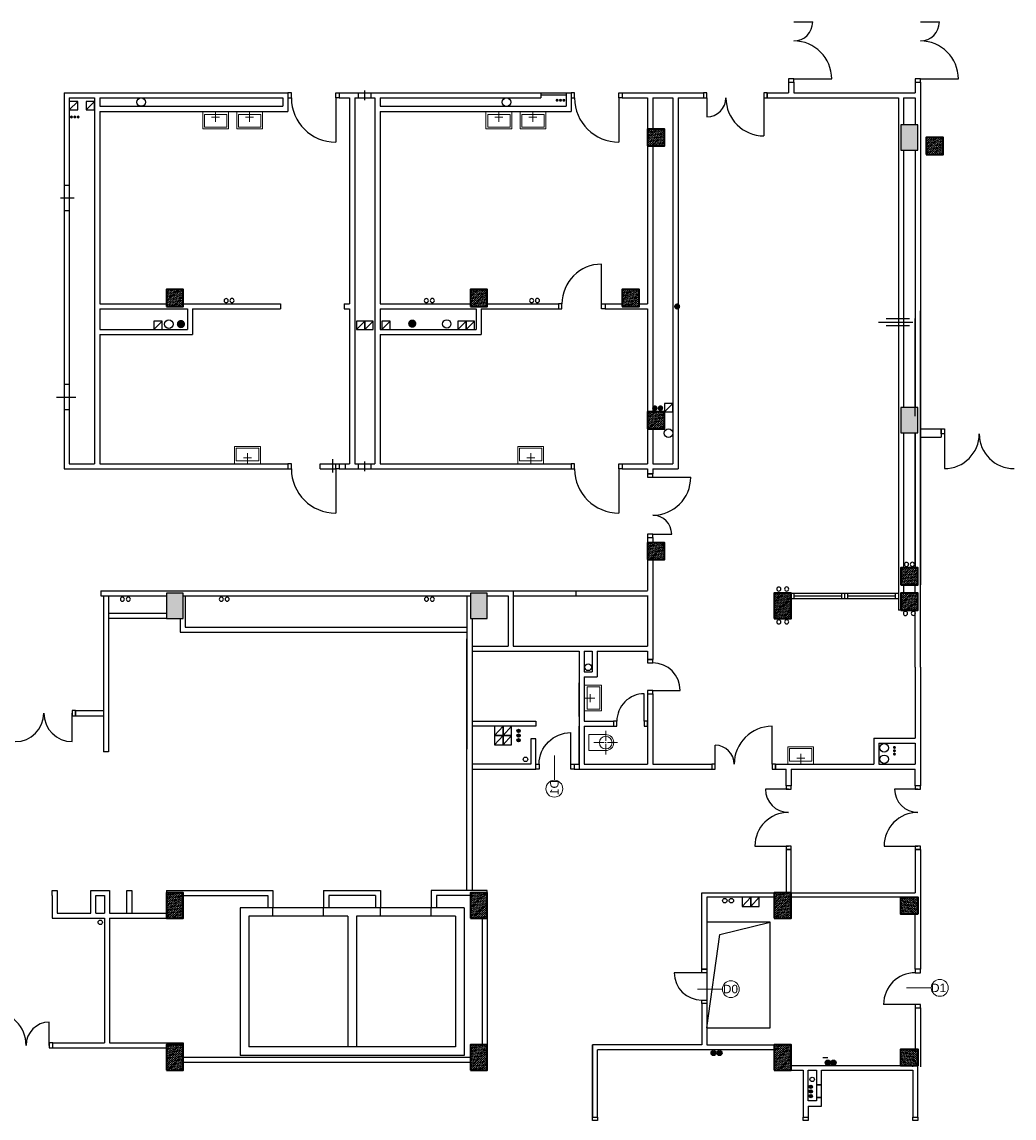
# Model space of a CAD drawing. Header units: millimetres. Extents: x 44889 to 52866, y -11417 to -4315.
# Tile 17 of 74: x 47085 to 48260, y -8948 to -7649. Entities that reach past the tile are written whole.
import ezdxf

# ---------------------------------------------------------------- set-up
doc = ezdxf.new("R2010")
doc.units = ezdxf.units.MM
for name, color, linetype, lineweight in [('kreskowanie', 9, 'Continuous', 18), ('opis stolarki', 251, 'Continuous', 18), ('słupy gr0.7', 9, 'Continuous', 35), ('wyposarzenie', 251, 'Continuous', 18)]:
    doc.layers.add(name, color=color, linetype=linetype, lineweight=lineweight)
for name, color, linetype in [('Podkład', 9, 'Continuous'), ('przepusty', 9, 'Continuous'), ('wentylacja', 7, 'Continuous')]:
    doc.layers.add(name, color=color, linetype=linetype)
doc.styles.get("Standard").update_dxf_attribs({"font": 'arial.ttf', "height": 15})
pattern_1 = [(45, (44431.0084, -9527.6914), (0.841899, 3.08696304), [3.96875, -0.79375, 0, -0.79375])]

# ---------------------------------------------------------------- blocks, each defined once
blk = doc.blocks.new('słup 2')
at = {"layer": 'kreskowanie'}
h = blk.add_hatch(dxfattribs=at)
h.set_pattern_fill('ANSI36', color=256, style=0)
h.set_pattern_definition([(45, (-1340, -20), (1.683798, 6.173926), [7.9375, -1.5875, 0, -1.5875])])
h.paths.add_polyline_path([(20, -20), (20, 20), (-20, 20), (-20, -20)])
at = {"layer": 'słupy gr0.7'}
blk.add_lwpolyline([(-20, -20), (20, -20), (20, 20), (-20, 20)], close=True, dxfattribs=at)
blk = doc.blocks.new('przepust duży')
at = {"layer": 'przepusty'}
blk.add_circle((82, 371), 7.5, dxfattribs=at)
blk = doc.blocks.new('umywalka')
at = {"layer": 'wyposarzenie'}
for p, q in [((21, 14), (40, 14)), ((30.5, 0), (30.5, 25))]:
    blk.add_line(p, q, dxfattribs=at)
for points in [[(0, 41), (61, 41), (61, 0), (0, 0)], [(4, 37), (57, 37), (57, 7), (4, 7)]]:
    blk.add_lwpolyline(points, close=True, dxfattribs=at)
blk = doc.blocks.new('WC')
at = {"layer": 'wyposarzenie'}
for p, q in [((19, 68), (19, 44)), ((-9, 40), (15, 40)), ((0, 40), (0, 0)), ((0, 0), (0, 40)), ((18, 40), (20, 40)), ((19, 41), (19, 39)), ((19, 12), (19, 36)), ((47, 40), (23, 40)), ((38, 0), (38, 40)), ((0, 0), (38, 0))]:
    blk.add_line(p, q, dxfattribs=at)
blk.add_circle((19, 40), 15, dxfattribs=at)
blk.add_arc((19, 40), 19, 0, 180, dxfattribs=at)
blk = doc.blocks.new('słup3')
at = {"layer": 'kreskowanie'}
h = blk.add_hatch(dxfattribs=at)
h.set_pattern_fill('ANSI36', color=256, style=0)
h.set_pattern_definition([(45, (-20, -30), (1.6838, 6.17393), [7.9375, -1.5875, 0, -1.5875])])
h.paths.add_polyline_path([(20, 30), (-20, 30), (-20, -30), (20, -30)])
at = {"layer": 'słupy gr0.7'}
blk.add_lwpolyline([(-20, -30), (20, -30), (20, 30), (-20, 30)], close=True, dxfattribs=at)
blk = doc.blocks.new('słup 4')
at = {"layer": 'kreskowanie'}
h = blk.add_hatch(dxfattribs=at)
h.set_pattern_fill('ANSI36', color=256, style=0)
h.set_pattern_definition([(45, (-20, -40), (1.6838, 6.17393), [7.9375, -1.5875, 0, -1.5875])])
h.paths.add_polyline_path([(20, 20), (-20, 20), (-20, -40), (20, -40)])
at = {"layer": 'słupy gr0.7'}
blk.add_lwpolyline([(-20, -40), (20, -40), (20, 20), (-20, 20)], close=True, dxfattribs=at)
blk = doc.blocks.new('drzwi D1P')
at = {"layer": 'opis stolarki'}
blk.add_line((38, 47), (-21, 47), dxfattribs=at)
blk.add_circle((58, 47), 20, dxfattribs=at)
at = {"layer": 'Podkład'}
blk.add_line((0, 8), (-75, 8), dxfattribs=at)
for points in [[(0, 91), (0, 83), (12, 83), (12, 91)], [(0, 8), (0, 0), (12, 0), (12, 8)]]:
    blk.add_lwpolyline(points, close=True, dxfattribs=at)
blk.add_arc((0, 8), 75, 90, 180, dxfattribs=at)
at = {"layer": 'opis stolarki', "insert": (73, 57), "char_height": 20, "width": 29, "attachment_point": 3}
blk.add_mtext('{\\fArial|b0|i0|c238|p34;D1}', dxfattribs=at)
blk = doc.blocks.new('drzwi D0 P')
at = {"layer": 'opis stolarki'}
blk.add_line((3789, 277), (3730, 277), dxfattribs=at)
blk.add_circle((3809, 277), 20, dxfattribs=at)
at = {"layer": 'Podkład'}
blk.add_line((3740, 316), (3675, 316), dxfattribs=at)
for points in [[(3740, 316), (3740, 324), (3752, 324), (3752, 316)], [(3740, 243), (3740, 251), (3752, 251), (3752, 243)]]:
    blk.add_lwpolyline(points, close=True, dxfattribs=at)
blk.add_arc((3740, 316), 65, 180, 270, dxfattribs=at)
at = {"layer": 'opis stolarki', "insert": (3826, 267), "char_height": 20, "width": 31, "attachment_point": 9}
blk.add_mtext('{\\fArial|b0|i0|c238|p34;D0}', dxfattribs=at)
blk = doc.blocks.new('wentylacja3')
at = {"layer": 'wentylacja'}
blk.add_line((20, 22), (0, 0), dxfattribs=at)
blk.add_lwpolyline([(0, 0), (20, 0), (20, 22), (0, 22)], close=True, dxfattribs=at)
blk = doc.blocks.new('c.o.')
at = {"layer": 'przepusty'}
for points in [[(6, 0, 1), (-6, 0, 1)], [(20, 0, 1), (8, 0, 1)]]:
    blk.add_hatch(color=256, dxfattribs=at).paths.add_polyline_path(points)
for centre in [(0, 0), (14, 0)]:
    blk.add_circle(centre, 6, dxfattribs=at)
blk = doc.blocks.new('przepust 3x')
at = {"layer": 'przepusty'}
for points in [[(4, 11, 1), (-4, 11, 1)], [(4, 0, 1), (-4, 0, 1)], [(4, -11, 1), (-4, -11, 1)]]:
    blk.add_hatch(color=256, dxfattribs=at).paths.add_polyline_path(points)
for centre in [(0, 11), (0, 0), (0, -11)]:
    blk.add_circle(centre, 4, dxfattribs=at)

msp = doc.modelspace()

# ---------------------------------------------------------------- hatches: boundary and pattern name
at = {"layer": 'Podkład'}
for points in [[(47716.98, -7741.93, 1), (47720.63, -7741.93, 1)], [(47720.94, -7741.93, 1), (47724.59, -7741.93, 1)], [(47724.92, -7741.93, 1), (47728.56, -7741.93, 1)], [(47141.71, -7761.76, 1), (47145.36, -7761.76, 1)], [(47145.67, -7761.76, 1), (47149.31, -7761.76, 1)], [(47149.65, -7761.76, 1), (47153.29, -7761.76, 1)], [(47864.59, -7986.29, 1), (47857.3, -7986.29, 1)], [(47278.13, -8007.1, 1), (47268.32, -8007.1, 1)], [(47552.12, -8006.6, 1), (47542.3, -8006.6, 1)], [(47834.55, -8103.51, 1), (47834.55, -8110.05, 1)], [(47841.21, -8103.45, 1), (47841.21, -8109.99, 1)], [(48118.31, -8506.88, 1), (48118.31, -8510.52, 1)], [(48118.31, -8510.83, 1), (48118.31, -8514.48, 1)], [(48118.31, -8514.81, 1), (48118.31, -8518.46, 1)]]:
    msp.add_hatch(color=256, dxfattribs=at).paths.add_polyline_path(points)
h = msp.add_hatch(dxfattribs=at)
h.set_pattern_fill('ANSI36', color=256, scale=0.5, style=0)
h.set_pattern_definition(pattern_1)
h.paths.add_polyline_path([(48126.02, -7801.13), (48146.02, -7801.13), (48146.02, -7771.13), (48126.02, -7771.13)])
h.paths.add_polyline_path([(48906.02, -7801.13), (48926.02, -7801.13), (48926.02, -7771.13), (48906.02, -7771.13)])
h = msp.add_hatch(dxfattribs=at)
h.set_pattern_fill('ANSI36', color=256, scale=0.5, style=0)
h.set_pattern_definition(pattern_1)
h.paths.add_polyline_path([(47976.02, -8356.13), (47996.02, -8356.13), (47996.02, -8326.13), (47976.02, -8326.13)])
h.paths.add_polyline_path([(48126.02, -8136.13), (48146.02, -8136.13), (48146.02, -8106.13), (48126.02, -8106.13)])
h = msp.add_hatch(dxfattribs=at)
h.set_pattern_fill('ANSI36', color=256, scale=0.5, style=0)
h.set_pattern_definition(pattern_1)
h.paths.add_polyline_path([(46896.02, -8356.13), (46916.02, -8356.13), (46916.02, -8326.13), (46896.02, -8326.13)])
h.paths.add_polyline_path([(47256.02, -8356.13), (47276.02, -8356.13), (47276.02, -8326.13), (47256.02, -8326.13)])
h.paths.add_polyline_path([(47616.02, -8356.13), (47636.02, -8356.13), (47636.02, -8326.13), (47616.02, -8326.13)])

# ---------------------------------------------------------------- linework, layer by layer
for p, q in [((47999.02, -7649.13), (48021.52, -7649.13)), ((48149.02, -7649.13), (48171.52, -7649.13)), ((47993.02, -7720.63), (47993.02, -7733.13)), ((47999.02, -7716.63), (48044.02, -7716.63)), ((47999.02, -7720.63), (47999.02, -7733.13)), ((48143.02, -7720.63), (48149.02, -7720.63)), ((48143.02, -7720.63), (48143.02, -7733.13)), ((48149.02, -7716.63), (48194.02, -7716.63)), ((48149.02, -7720.63), (48149.02, -8316.13)), ((47135.02, -7733.13), (47400.02, -7733.13)), ((47135.02, -7733.13), (47135.02, -8178.63)), ((47141.02, -7739.13), (47171.02, -7739.13)), ((47141.02, -7739.13), (47141.02, -8172.63)), ((47171.02, -7739.13), (47171.02, -8172.63)), ((47177.02, -7739.13), (47177.02, -7749.13)), ((47177.02, -7739.13), (47394.02, -7739.13)), ((47394.02, -7739.13), (47394.02, -7749.13)), ((47400.02, -7733.13), (47400.02, -7755.13)), ((47456.52, -7739.13), (47456.52, -7791.63)), ((47460.52, -7733.13), (47460.52, -7739.13)), ((47460.52, -7733.13), (47699.52, -7733.13)), ((47460.52, -7739.13), (47473.02, -7739.13)), ((47473.02, -7739.13), (47473.02, -7983.13)), ((47479.02, -7739.13), (47479.02, -8172.63)), ((47479.02, -7739.13), (47503.02, -7739.13)), ((47483.47, -7739.13), (47483.47, -7733.13)), ((47491.02, -7741.73), (47491.02, -7730.34)), ((47498.47, -7739.13), (47498.47, -7733.13)), ((47503.02, -7739.13), (47503.02, -8172.63)), ((47509.02, -7739.13), (47509.02, -7749.13)), ((47509.02, -7739.13), (47699.52, -7739.13)), ((47699.52, -7733.13), (47699.52, -7739.13)), ((47699.52, -7733.13), (47729.52, -7733.13)), ((47699.52, -7735.63), (47729.52, -7735.63)), ((47729.52, -7733.13), (47729.52, -7749.13)), ((47729.52, -7733.13), (47735.52, -7733.13)), ((47735.52, -7733.13), (47735.52, -7755.13)), ((47792.02, -7739.13), (47792.02, -7791.63)), ((47796.02, -7733.13), (47796.02, -7739.13)), ((47796.02, -7733.13), (47862.06, -7733.13)), ((47796.02, -7739.13), (47826.02, -7739.13)), ((47817.52, -7733.13), (47892.21, -7733.13)), ((47817.52, -7739.13), (47826.02, -7739.13)), ((47826.02, -7739.13), (47826.02, -7776.13)), ((47832.02, -7739.13), (47832.02, -7776.13)), ((47832.02, -7739.13), (47856.02, -7739.13)), ((47832.02, -7739.13), (47856.02, -7739.13)), ((47856.02, -7739.13), (47856.02, -8172.63)), ((47862.02, -7739.13), (47862.02, -8178.63)), ((47862.02, -7739.13), (47892.21, -7739.13)), ((47862.02, -7739.13), (47862.06, -7739.13)), ((47892.21, -7733.13), (47892.21, -7739.13)), ((47896.21, -7739.13), (47896.21, -7761.63)), ((47963.71, -7739.13), (47963.71, -7784.13)), ((47967.71, -7733.13), (47967.71, -7739.13)), ((47967.71, -7733.13), (47993.02, -7733.13)), ((47967.71, -7739.13), (48123.02, -7739.13)), ((47999.02, -7733.13), (48143.02, -7733.13)), ((48123.02, -7739.13), (48123.02, -8346.13)), ((48129.02, -7739.13), (48129.02, -7771.13)), ((48129.02, -7739.13), (48143.02, -7739.13)), ((48143.02, -7739.13), (48143.02, -7771.13)), ((47177.02, -7749.13), (47394.02, -7749.13)), ((47509.02, -7749.13), (47729.52, -7749.13)), ((47177.02, -7755.13), (47177.02, -7983.13)), ((47177.02, -7755.13), (47400.02, -7755.13)), ((47509.02, -7755.13), (47735.52, -7755.13)), ((47509.02, -7755.13), (47509.02, -7983.13)), ((47826.02, -7796.13), (47826.02, -7983.13)), ((47832.02, -7796.13), (47832.02, -8111.13)), ((48129.02, -7801.13), (48129.02, -8106.13)), ((48143.02, -7801.13), (48143.02, -8106.13)), ((47141.02, -7843.03), (47135.02, -7843.03)), ((47146.61, -7858.03), (47130.65, -7858.03)), ((47141.02, -7873.03), (47135.02, -7873.03)), ((47771.52, -7983.13), (47771.52, -7936.13)), ((47177.02, -7983.13), (47256.02, -7983.13)), ((47276.02, -7983.13), (47391.02, -7983.13)), ((47391.02, -7983.13), (47391.02, -7989.13)), ((47466.52, -7983.13), (47466.52, -7989.13)), ((47466.52, -7983.13), (47473.02, -7983.13)), ((47509.02, -7983.13), (47616.02, -7983.13)), ((47636.02, -7983.13), (47720.52, -7983.13)), ((47720.52, -7983.13), (47720.52, -7989.13)), ((47775.52, -7983.13), (47775.52, -7989.13)), ((47775.52, -7983.13), (47796.02, -7983.13)), ((47816.02, -7983.13), (47826.02, -7983.13)), ((47177.02, -7989.13), (47281.02, -7989.13)), ((47177.02, -7989.13), (47177.02, -8013.63)), ((47281.02, -7989.13), (47281.02, -8013.63)), ((47287.02, -7989.13), (47287.02, -8019.63)), ((47287.02, -7989.13), (47391.02, -7989.13)), ((47466.52, -7989.13), (47473.02, -7989.13)), ((47473.02, -7989.13), (47473.02, -8172.63)), ((47509.02, -7989.13), (47623.02, -7989.13)), ((47509.02, -7989.13), (47509.02, -8013.63)), ((47623.02, -7989.13), (47623.02, -8013.63)), ((47629.02, -7989.13), (47629.02, -8019.63)), ((47629.02, -7989.13), (47720.52, -7989.13)), ((47775.52, -7989.13), (47826.02, -7989.13)), ((47826.02, -7989.13), (47826.02, -8111.13)), ((48149.02, -8336.13), (48149.02, -7991.49)), ((48099.26, -8004.83), (48140.29, -8004.83)), ((48108.52, -8000.68), (48136.02, -8000.68)), ((48108.52, -8008.98), (48136.02, -8008.98)), ((48143.02, -8116.13), (48143.02, -8000.56)), ((47177.02, -8013.63), (47281.02, -8013.63)), ((47177.02, -8019.63), (47287.02, -8019.63)), ((47177.02, -8019.63), (47177.02, -8172.63)), ((47509.02, -8013.63), (47623.02, -8013.63)), ((47509.02, -8019.63), (47629.02, -8019.63)), ((47509.02, -8019.63), (47509.02, -8172.63)), ((47141.02, -8078.63), (47135.02, -8078.63)), ((47125.8, -8093.63), (47148.9, -8093.63)), ((47141.02, -8108.63), (47135.02, -8108.63)), ((47826.02, -8131.13), (47826.02, -8172.63)), ((47832.02, -8131.13), (47832.02, -8172.63)), ((48129.02, -8136.13), (48129.02, -8296.13)), ((48143.02, -8136.13), (48143.02, -8296.13)), ((48143.02, -8296.13), (48143.02, -8136.13)), ((48149.02, -8131.13), (48173.52, -8131.13)), ((48149.02, -8141.13), (48173.52, -8141.13)), ((48173.52, -8131.13), (48173.52, -8141.13)), ((48177.52, -8137.13), (48177.52, -8178.38)), ((47453.02, -8183.17), (47453.02, -8167.05)), ((47135.02, -8178.63), (47400.02, -8178.63)), ((47141.02, -8172.63), (47171.02, -8172.63)), ((47177.02, -8172.63), (47400.02, -8172.63)), ((47438.02, -8178.63), (47438.02, -8172.63)), ((47438.02, -8172.63), (47456.52, -8172.63)), ((47438.02, -8178.63), (47456.52, -8178.63)), ((47456.52, -8178.63), (47456.52, -8231.13)), ((47460.52, -8172.63), (47460.52, -8178.63)), ((47460.52, -8172.63), (47473.02, -8172.63)), ((47460.52, -8178.63), (47735.5, -8178.63)), ((47468.02, -8178.63), (47468.02, -8172.63)), ((47479.02, -8172.63), (47503.02, -8172.63)), ((47483.47, -8178.63), (47483.47, -8172.63)), ((47491.02, -8181.23), (47491.02, -8169.84)), ((47498.47, -8178.63), (47498.47, -8172.63)), ((47509.02, -8172.63), (47735.5, -8172.63)), ((47792, -8178.63), (47792, -8231.13)), ((47796, -8172.63), (47796, -8178.63)), ((47796, -8172.63), (47826.02, -8172.63)), ((47796, -8178.63), (47826.02, -8178.63)), ((47826.02, -8178.63), (47826.02, -8184.63)), ((47832.02, -8172.63), (47856.02, -8172.63)), ((47832.02, -8178.63), (47862.02, -8178.63)), ((47832.02, -8178.63), (47832.02, -8184.63)), ((47826.02, -8184.63), (47832.02, -8184.63)), ((47832.02, -8188.63), (47877.02, -8188.63)), ((47832.02, -8256.13), (47854.52, -8256.13)), ((47826.02, -8260.13), (47826.02, -8266.13)), ((47826.02, -8260.13), (47832.02, -8260.13)), ((47832.02, -8260.13), (47832.02, -8266.13)), ((47826.02, -8286.13), (47826.02, -8322.63)), ((47832.02, -8286.13), (47832.02, -8404.63)), ((47178.52, -8323.13), (47826.02, -8323.13)), ((47178.52, -8323.13), (47178.52, -8329.13)), ((47666.77, -8323.13), (47666.77, -8388.63)), ((47741.01, -8323.13), (47741.01, -8329.13)), ((48129.02, -8316.13), (48129.02, -8326.13)), ((48143.02, -8326.13), (48143.02, -8316.13)), ((47178.52, -8329.13), (47256.02, -8329.13)), ((47181.38, -8329.13), (47181.38, -8514.02)), ((47187.38, -8329.13), (47187.38, -8514.02)), ((47276.02, -8329.13), (47616.02, -8329.13)), ((47278.28, -8329.13), (47278.28, -8366.17)), ((47612, -8329.13), (47612, -8510.79)), ((47636.02, -8329.13), (47660.77, -8329.13)), ((47660.77, -8329.13), (47660.77, -8388.63)), ((47666.77, -8329.13), (47826.02, -8329.13)), ((47826.02, -8328.63), (47826.02, -8388.63)), ((47996.02, -8326.13), (48059.52, -8326.13)), ((47996.02, -8326.13), (48059.52, -8326.13)), ((47996.02, -8332.13), (48059.52, -8332.13)), ((47996.02, -8332.13), (48059.52, -8332.13)), ((47999.52, -8332.13), (47999.52, -8326.13)), ((47999.52, -8329.13), (48056.02, -8329.13)), ((47999.52, -8329.13), (48056.02, -8329.13)), ((48056.02, -8332.13), (48056.02, -8326.13)), ((48059.52, -8326.13), (48123.02, -8326.13)), ((48059.52, -8326.13), (48123.02, -8326.13)), ((48059.52, -8332.13), (48059.52, -8326.13)), ((48059.52, -8332.13), (48123.02, -8332.13)), ((48059.52, -8332.13), (48123.02, -8332.13)), ((48063.02, -8332.13), (48063.02, -8326.13)), ((48063.02, -8329.13), (48119.52, -8329.13)), ((48063.02, -8329.13), (48119.52, -8329.13)), ((48119.52, -8332.13), (48119.52, -8326.13)), ((48149.02, -8413.63), (48149.02, -8336.13)), ((47256.02, -8350.13), (47187.38, -8350.13)), ((48126.02, -8346.13), (48123.02, -8346.13)), ((48143.02, -8413.63), (48143.02, -8346.13)), ((47256.02, -8356.13), (47187.38, -8356.13)), ((47272.28, -8356.13), (47272.28, -8372.17)), ((47618, -8356.13), (47618, -8510.79)), ((47272.28, -8372.17), (47612, -8372.17)), ((47278.28, -8366.17), (47612, -8366.17)), ((47618, -8374.13), (47618, -8678.13)), ((47612, -8678.13), (47612, -8380.13)), ((47618, -8388.63), (47660.77, -8388.63)), ((47666.77, -8388.63), (47826.02, -8388.63)), ((47618, -8394.63), (47745.02, -8394.63)), ((47745.02, -8394.63), (47745.02, -8534.63)), ((47751.02, -8394.63), (47751.02, -8419.23)), ((47751.02, -8394.63), (47760.33, -8394.63)), ((47760.33, -8394.63), (47760.33, -8419.23)), ((47766.33, -8394.63), (47766.33, -8425.23)), ((47766.33, -8394.63), (47826.02, -8394.63)), ((47826.02, -8394.63), (47826.02, -8404.63)), ((47826.02, -8404.63), (47832.02, -8404.63)), ((48143.02, -8413.63), (48143.02, -8497.63)), ((48149.02, -8413.63), (48149.02, -8529.13)), ((47751.02, -8419.23), (47760.33, -8419.23)), ((47751.02, -8425.23), (47766.33, -8425.23)), ((47751.02, -8425.23), (47751.02, -8477.63)), ((47745.02, -8472.13), (47745.02, -8432.13)), ((47832.02, -8441.13), (47864.52, -8441.13)), ((47822.02, -8477.63), (47822.02, -8445.13)), ((47826.02, -8445.13), (47832.02, -8445.13)), ((47826.02, -8445.13), (47826.02, -8528.63)), ((47832.02, -8445.13), (47832.02, -8528.63)), ((47148.52, -8465.13), (47148.52, -8471.13)), ((47148.52, -8465.13), (47181.38, -8465.13)), ((47144.52, -8501.88), (47144.52, -8468.13)), ((47148.52, -8471.13), (47181.38, -8471.13)), ((47618, -8477.63), (47693.52, -8477.63)), ((47693.52, -8477.63), (47693.52, -8483.63)), ((47751.02, -8477.63), (47785.52, -8477.63)), ((47785.52, -8477.63), (47785.52, -8483.63)), ((47693.52, -8483.63), (47618, -8483.63)), ((47745.02, -8528.63), (47745.02, -8483.63)), ((47751.02, -8483.63), (47785.52, -8483.63)), ((47751.02, -8483.63), (47751.02, -8528.63)), ((47973.52, -8528.63), (47973.52, -8483.63)), ((47693.52, -8498.63), (47687.52, -8498.63)), ((47687.52, -8498.63), (47687.52, -8528.63)), ((47693.52, -8534.63), (47693.52, -8498.63)), ((47906.02, -8528.63), (47906.02, -8506.13)), ((48094.02, -8497.63), (48094.02, -8528.63)), ((48094.02, -8497.63), (48143.02, -8497.63)), ((48100.02, -8503.63), (48100.02, -8528.63)), ((48100.02, -8503.63), (48143.02, -8503.63)), ((48143.02, -8503.63), (48143.02, -8528.63)), ((47187.38, -8514.02), (47181.38, -8514.02)), ((47687.52, -8528.63), (47618, -8528.63)), ((47739.02, -8528.63), (47745.02, -8528.63)), ((47751.02, -8528.63), (47826.02, -8528.63)), ((47832.02, -8528.63), (47902.02, -8528.63)), ((47902.02, -8528.63), (47902.02, -8534.63)), ((47977.52, -8528.63), (47977.52, -8534.63)), ((47977.52, -8528.63), (48094.02, -8528.63)), ((48100.02, -8528.63), (48143.02, -8528.63)), ((48149.02, -8529.13), (48149.02, -8554.13)), ((47618, -8534.63), (47693.52, -8534.63)), ((47739.02, -8534.63), (47745.02, -8534.63)), ((47745.02, -8534.63), (47902.02, -8534.63)), ((47977.52, -8534.63), (47990.02, -8534.63)), ((47990.02, -8554.13), (47990.02, -8534.63)), ((47996.02, -8534.63), (48143.02, -8534.63)), ((47996.02, -8534.63), (47996.02, -8554.13)), ((48143.02, -8554.13), (48143.02, -8534.63)), ((47993.02, -8558.13), (47965.52, -8558.13)), ((47996.02, -8554.13), (47990.02, -8554.13)), ((48146.02, -8558.13), (48118.52, -8558.13)), ((48149.02, -8554.13), (48143.02, -8554.13)), ((47953.02, -8625.63), (47993.02, -8625.63)), ((47996.02, -8629.63), (47990.02, -8629.63)), ((47990.02, -8629.63), (47990.02, -8681.13)), ((47996.02, -8681.13), (47996.02, -8629.63)), ((48106.02, -8625.63), (48146.02, -8625.63)), ((48149.02, -8629.63), (48143.02, -8629.63)), ((48143.02, -8629.63), (48143.02, -8681.13)), ((48149.02, -8629.63), (48149.02, -8686.13)), ((47120.52, -8684.13), (47120.52, -8678.13)), ((47120.52, -8678.13), (47126.52, -8678.13)), ((47120.52, -8684.13), (47120.52, -8705.13)), ((47126.52, -8678.13), (47126.52, -8705.13)), ((47166.52, -8705.13), (47166.52, -8678.13)), ((47166.52, -8678.13), (47188.52, -8678.13)), ((47172.52, -8705.13), (47172.52, -8684.13)), ((47172.52, -8684.13), (47182.52, -8684.13)), ((47182.52, -8684.13), (47182.52, -8705.13)), ((47188.52, -8678.13), (47188.52, -8705.13)), ((47209.02, -8705.13), (47209.02, -8678.13)), ((47209.02, -8678.13), (47215.02, -8678.13)), ((47215.02, -8678.13), (47215.02, -8705.13)), ((47256.02, -8678.13), (47382.27, -8678.13)), ((47256.02, -8678.13), (47256.02, -8684.13)), ((47276.02, -8684.13), (47376.27, -8684.13)), ((47376.27, -8684.13), (47376.27, -8698.63)), ((47382.27, -8678.13), (47382.27, -8698.63)), ((47442.27, -8678.13), (47442.27, -8698.63)), ((47442.27, -8678.13), (47509.77, -8678.13)), ((47503.77, -8684.13), (47448.27, -8684.13)), ((47448.27, -8684.13), (47448.27, -8698.63)), ((47503.77, -8684.13), (47503.77, -8698.63)), ((47509.77, -8678.13), (47509.77, -8698.63)), ((47636.02, -8678.13), (47569.77, -8678.13)), ((47569.77, -8678.13), (47569.77, -8698.63)), ((47616.02, -8684.13), (47575.77, -8684.13)), ((47575.77, -8684.13), (47575.77, -8698.63)), ((47636.02, -8681.13), (47636.02, -8678.13)), ((47890.02, -8771.63), (47890.02, -8681.13)), ((47890.02, -8681.13), (48143.02, -8681.13)), ((47976.02, -8686.13), (47896.02, -8686.13)), ((47896.02, -8686.13), (47896.02, -8771.63)), ((48126.02, -8686.13), (47996.02, -8686.13)), ((48149.02, -8686.13), (48149.02, -8771.63)), ((47608.52, -8698.63), (47343.52, -8698.63)), ((47343.52, -8698.63), (47343.52, -8873.63)), ((47382.27, -8708.63), (47382.27, -8698.63)), ((47442.27, -8708.63), (47442.27, -8698.63)), ((47509.77, -8708.63), (47509.77, -8698.63)), ((47569.77, -8708.63), (47569.77, -8698.63)), ((47608.52, -8698.63), (47608.52, -8873.63)), ((47120.52, -8705.13), (47120.52, -8711.13)), ((47120.52, -8711.13), (47182.52, -8711.13)), ((47126.52, -8705.13), (47166.52, -8705.13)), ((47172.52, -8705.13), (47182.52, -8705.13)), ((47182.52, -8711.13), (47182.52, -8858.69)), ((47188.52, -8705.13), (47256.02, -8705.13)), ((47188.52, -8705.13), (47209.02, -8705.13)), ((47188.52, -8711.13), (47188.52, -8858.69)), ((47188.52, -8711.13), (47256.02, -8711.13)), ((47471.02, -8708.63), (47353.52, -8708.63)), ((47353.52, -8708.63), (47353.52, -8863.63)), ((47471.02, -8708.63), (47471.02, -8863.63)), ((47598.52, -8708.63), (47481.02, -8708.63)), ((47481.02, -8708.63), (47481.02, -8863.63)), ((47598.52, -8708.63), (47598.52, -8863.63)), ((47630.02, -8711.13), (47630.02, -8861.13)), ((47636.02, -8711.13), (47636.02, -8861.13)), ((48143.02, -8771.63), (48143.02, -8706.13)), ((47911.64, -8730.52), (47971.02, -8715.87)), ((47896.02, -8840.87), (47911.64, -8730.52)), ((47896.02, -8771.63), (47890.02, -8771.63)), ((48149.02, -8771.63), (48143.02, -8771.63)), ((47896.02, -8812.13), (47890.02, -8812.13)), ((47890.02, -8812.13), (47890.02, -8861.13)), ((47896.02, -8812.13), (47896.02, -8861.13)), ((48143.02, -8817.13), (48149.02, -8817.13)), ((48143.02, -8817.13), (48143.02, -8866.13)), ((48149.02, -8817.13), (48149.02, -8887.13)), ((47117.34, -8861.69), (47117.34, -8834.19)), ((47121.34, -8864.69), (47121.34, -8858.69)), ((47121.34, -8858.69), (47182.52, -8858.69)), ((47121.34, -8864.69), (47256.02, -8864.69)), ((47188.52, -8858.69), (47276.02, -8858.69)), ((47276.02, -8858.69), (47276.02, -8861.13)), ((47598.52, -8863.63), (47353.52, -8863.63)), ((47760.52, -8946.63), (47760.52, -8861.13)), ((47890.02, -8861.13), (47760.52, -8861.13)), ((47760.52, -8861.13), (47760.52, -8946.63)), ((47760.52, -8867.13), (47760.52, -8876.13)), ((47976.02, -8867.13), (47766.52, -8867.13)), ((47766.52, -8946.63), (47766.52, -8867.13)), ((47896.02, -8861.13), (47976.02, -8861.13)), ((47976.02, -8861.13), (47976.02, -8867.13)), ((47616.02, -8876.13), (47276.02, -8876.13)), ((47616.02, -8882.13), (47276.02, -8882.13)), ((47608.52, -8873.63), (47343.52, -8873.63)), ((47636.02, -8876.13), (47636.02, -8882.13)), ((48033.52, -8876.18), (48039.52, -8876.18)), ((48146.02, -8886.13), (47996.02, -8886.13)), ((47996.02, -8891.13), (48010.02, -8891.13)), ((48010.02, -8891.13), (48010.02, -8946.63)), ((48016.02, -8891.13), (48026.02, -8891.13)), ((48016.02, -8927.63), (48016.02, -8891.13)), ((48016.02, -8891.13), (48026.02, -8891.13)), ((48026.02, -8891.13), (48026.02, -8908.63)), ((48032.02, -8891.13), (48136.02, -8891.13)), ((48032.02, -8908.63), (48032.02, -8891.13)), ((48136.02, -8891.13), (48140.02, -8891.13)), ((48140.02, -8887.13), (48140.02, -8886.13)), ((48140.02, -8891.13), (48140.02, -8946.63)), ((48146.02, -8946.63), (48146.02, -8886.13)), ((48026.02, -8908.63), (48032.02, -8908.63)), ((48026.02, -8927.63), (48016.02, -8927.63)), ((48016.02, -8933.63), (48032.02, -8933.63)), ((48016.02, -8933.63), (48016.02, -8946.63)), ((48032.02, -8923.63), (48026.02, -8923.63)), ((48026.02, -8923.63), (48026.02, -8927.63)), ((48032.02, -8924.94), (48032.02, -8923.63)), ((48032.02, -8933.63), (48032.02, -8924.94)), ((47760.52, -8946.63), (47766.52, -8946.63)), ((48010.02, -8946.63), (48016.02, -8946.63)), ((48140.02, -8946.63), (48146.02, -8946.63))]:
    msp.add_line(p, q, dxfattribs=at)
at = {"layer": 'Podkład', "ltscale": 0.3}
for p, q in [((47141.02, -7753.46), (47151.02, -7743.46)), ((47161.02, -7753.46), (47171.02, -7743.46)), ((47241.02, -8013.63), (47251.02, -8003.63)), ((47481.02, -8013.63), (47491.02, -8003.63)), ((47491.02, -8013.63), (47501.02, -8003.63)), ((47511.02, -8013.63), (47521.02, -8003.63)), ((47601.02, -8013.63), (47611.02, -8003.63)), ((47611.02, -8013.63), (47621.02, -8003.63)), ((47846.02, -8111.13), (47856.02, -8101.13))]:
    msp.add_line(p, q, dxfattribs=at)
at = {"layer": 'Podkład'}
for points in [[(47999.02, -7720.63), (47999.02, -7716.63), (47993.02, -7716.63), (47993.02, -7720.63)], [(48149.02, -7720.63), (48149.02, -7716.63), (48143.02, -7716.63), (48143.02, -7720.63)], [(47404.02, -7733.13), (47400.02, -7733.13), (47400.02, -7739.13), (47404.02, -7739.13)], [(47456.52, -7733.13), (47460.52, -7733.13), (47460.52, -7739.13), (47456.52, -7739.13)], [(47739.52, -7733.13), (47735.52, -7733.13), (47735.52, -7739.13), (47739.52, -7739.13)], [(47792.02, -7733.13), (47796.02, -7733.13), (47796.02, -7739.13), (47792.02, -7739.13)], [(47896.21, -7733.13), (47892.21, -7733.13), (47892.21, -7739.13), (47896.21, -7739.13)], [(47967.71, -7733.13), (47963.71, -7733.13), (47963.71, -7739.13), (47967.71, -7739.13)], [(48126.02, -7801.13), (48146.02, -7801.13), (48146.02, -7771.13), (48126.02, -7771.13)], [(47724.52, -7983.13), (47720.52, -7983.13), (47720.52, -7989.13), (47724.52, -7989.13)], [(47771.52, -7983.13), (47775.52, -7983.13), (47775.52, -7989.13), (47771.52, -7989.13)], [(48126.02, -8136.13), (48146.02, -8136.13), (48146.02, -8106.13), (48126.02, -8106.13)], [(48173.52, -8131.13), (48177.52, -8131.13), (48177.52, -8137.13), (48173.52, -8137.13)], [(47404.02, -8172.63), (47400.02, -8172.63), (47400.02, -8178.63), (47404.02, -8178.63)], [(47456.52, -8172.63), (47460.52, -8172.63), (47460.52, -8178.63), (47456.52, -8178.63)], [(47739.5, -8172.63), (47735.5, -8172.63), (47735.5, -8178.63), (47739.5, -8178.63)], [(47792, -8172.63), (47796, -8172.63), (47796, -8178.63), (47792, -8178.63)], [(47826.02, -8184.63), (47826.02, -8188.63), (47832.02, -8188.63), (47832.02, -8184.63)], [(47826.02, -8256.13), (47826.02, -8260.13), (47832.02, -8260.13), (47832.02, -8256.13)], [(47256.02, -8356.13), (47276.02, -8356.13), (47276.02, -8326.13), (47256.02, -8326.13)], [(47616.02, -8356.13), (47636.02, -8356.13), (47636.02, -8326.13), (47616.02, -8326.13)], [(47976.02, -8356.13), (47996.02, -8356.13), (47996.02, -8326.13), (47976.02, -8326.13)], [(47826.02, -8404.63), (47826.02, -8408.63), (47832.02, -8408.63), (47832.02, -8404.63)], [(47826.02, -8441.13), (47826.02, -8445.13), (47832.02, -8445.13), (47832.02, -8441.13)], [(47144.52, -8465.13), (47144.52, -8471.13), (47148.52, -8471.13), (47148.52, -8465.13)], [(47785.52, -8483.63), (47789.52, -8483.63), (47789.52, -8477.63), (47785.52, -8477.63)], [(47822.02, -8483.63), (47826.02, -8483.63), (47826.02, -8477.63), (47822.02, -8477.63)], [(47906.02, -8528.63), (47902.02, -8528.63), (47902.02, -8534.63), (47906.02, -8534.63)], [(47977.52, -8528.63), (47973.52, -8528.63), (47973.52, -8534.63), (47977.52, -8534.63)], [(47990.02, -8554.13), (47990.02, -8558.13), (47996.02, -8558.13), (47996.02, -8554.13)], [(48143.02, -8554.13), (48143.02, -8558.13), (48149.02, -8558.13), (48149.02, -8554.13)], [(47990.02, -8625.63), (47990.02, -8629.63), (47996.02, -8629.63), (47996.02, -8625.63)], [(48143.02, -8625.63), (48143.02, -8629.63), (48149.02, -8629.63), (48149.02, -8625.63)], [(47896.02, -8840.87), (47971.02, -8840.87), (47971.02, -8715.87), (47896.02, -8715.87)], [(47121.34, -8858.69), (47117.34, -8858.69), (47117.34, -8864.69), (47121.34, -8864.69)], [(48026.02, -8923.63), (48032.02, -8923.63), (48032.02, -8908.63), (48026.02, -8908.63)], [(47766.52, -8946.63), (47766.52, -8950.63), (47760.52, -8950.63), (47760.52, -8946.63)], [(48016.02, -8946.63), (48016.02, -8950.63), (48010.02, -8950.63), (48010.02, -8946.63)], [(48146.02, -8946.63), (48146.02, -8950.63), (48140.02, -8950.63), (48140.02, -8946.63)]]:
    msp.add_lwpolyline(points, close=True, dxfattribs=at)
at = {"layer": 'Podkład', "ltscale": 0.3}
for points in [[(47151.02, -7753.46), (47151.02, -7743.46), (47141.02, -7743.46), (47141.02, -7753.46)], [(47171.02, -7753.46), (47171.02, -7743.46), (47161.02, -7743.46), (47161.02, -7753.46)], [(47251.02, -8013.63), (47251.02, -8003.63), (47241.02, -8003.63), (47241.02, -8013.63)], [(47491.02, -8013.63), (47491.02, -8003.63), (47481.02, -8003.63), (47481.02, -8013.63)], [(47501.02, -8013.63), (47501.02, -8003.63), (47491.02, -8003.63), (47491.02, -8013.63)], [(47521.02, -8013.63), (47521.02, -8003.63), (47511.02, -8003.63), (47511.02, -8013.63)], [(47611.02, -8013.63), (47611.02, -8003.63), (47601.02, -8003.63), (47601.02, -8013.63)], [(47621.02, -8013.63), (47621.02, -8003.63), (47611.02, -8003.63), (47611.02, -8013.63)], [(47856.02, -8111.13), (47856.02, -8101.13), (47846.02, -8101.13), (47846.02, -8111.13)]]:
    msp.add_lwpolyline(points, close=True, dxfattribs=at)
at = {"layer": 'Podkład'}
for centre, radius in [((47226.11, -7744.05), 5), ((47658.81, -7744.23), 5), ((47258.83, -8007.23), 5), ((47588.04, -8007.01), 5), ((47850.7, -8136.32), 5), ((47755.61, -8413.74), 4), ((48106.12, -8509.23), 5), ((48106.12, -8522.73), 5)]:
    msp.add_circle(centre, radius, dxfattribs=at)
for centre, radius, start, end in [((47999.02, -7649.13), 22.5, 270, 360), ((48149.02, -7649.13), 22.5, 270, 360), ((47999.02, -7716.63), 45, 360, 90), ((48149.02, -7716.63), 45, 360, 90), ((47896.21, -7739.13), 22.5, 270, 0), ((47963.71, -7739.13), 45, 180, 270), ((48177.52, -8137.13), 41.25, 270, 0), ((48260.02, -8137.13), 41.25, 180, 270), ((47832.02, -8188.63), 45, 270, 0), ((47832.02, -8256.13), 22.5, 0, 90), ((47832.02, -8441.13), 32.5, 0.00001, 90.00001), ((47822.02, -8477.63), 32.5, 90.00001, 180.00001), ((47077.02, -8468.13), 33.75, 270, 0), ((47144.52, -8468.13), 33.75, 180, 270), ((47973.52, -8528.63), 45, 90, 180), ((47906.02, -8528.63), 22.5, 0, 90), ((47993.02, -8558.13), 27.5, 180, 270), ((48146.02, -8558.13), 27.5, 180, 270), ((47993.02, -8625.63), 40, 90, 180), ((48146.02, -8625.63), 40, 90, 180), ((47049.84, -8861.69), 40, 0, 90), ((47117.34, -8861.69), 27.5, 90, 180)]:
    msp.add_arc(centre, radius, start, end, dxfattribs=at)
at = {"layer": 'Podkład', "ltscale": 0.5}
for centre, radius, start, end in [((47456.52, -7739.13), 52.5, 180, 270), ((47792.02, -7739.13), 52.5, 180, 270), ((47771.52, -7983.13), 47, 90, 180), ((47456.52, -8178.63), 52.5, 180, 270), ((47792, -8178.63), 52.5, 180, 270)]:
    msp.add_arc(centre, radius, start, end, dxfattribs=at)

# ---------------------------------------------------------------- block references
at = {"layer": 'Podkład', "ltscale": 0.5, "yscale": 0.5, "zscale": 0.5}
for p, xscale, rotation in [((47329.55, -7755.13), 0.5, 180), ((47369.84, -7755.13), 0.5, 180), ((47665.05, -7755.13), 0.5, 180), ((47705.34, -7755.13), 0.5, 180), ((47751.02, -8465.51), -0.5, 270)]:
    msp.add_blockref('umywalka', p, dxfattribs=dict(at, xscale=xscale, rotation=rotation))
at = {"layer": 'Podkład'}
for name, p, xscale, yscale, zscale in [('słup 2', (47836.02, -7786.13), 0.5, 0.5, 0.5), ('słup 2', (48166.02, -7796.13), 0.5, 0.5, 0.5), ('słup 2', (47266.02, -7976.13), 0.5, 0.5, 0.5), ('słup 2', (47626.02, -7976.13), 0.5, 0.5, 0.5), ('słup 2', (47806.02, -7976.13), 0.5, 0.5, 0.5), ('przepust duży', (47313.47, -8189.17), -0.4907677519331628, 0.4907677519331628, 0.4907677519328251), ('przepust duży', (47587.46, -8188.67), -0.4907677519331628, 0.4907677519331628, 0.4907677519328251), ('słup 2', (47836.02, -8121.13), 0.5, 0.5, 0.5), ('słup 2', (47836.02, -8276.13), 0.5, 0.5, 0.5), ('słup 2', (48136.02, -8306.13), 0.5, 0.5, 0.5), ('słup 2', (48136.02, -8306.13), 0.5, 0.5, 0.5), ('słup 4', (47986.02, -8336.13), 0.5, 0.5, 0.5), ('słup 2', (48136.02, -8336.13), 0.5, 0.5, 0.5), ('słup 2', (48136.02, -8336.13), 0.5, 0.5, 0.5), ('wentylacja3', (47644.77, -8494.63), 0.5, 0.5, 0.5), ('wentylacja3', (47654.77, -8494.63), 0.5, 0.5, 0.5), ('przepust 3x', (47673.19, -8494.66), 0.5, 0.5, 0.5), ('wentylacja3', (47644.77, -8505.63), 0.5, 0.5, 0.5), ('wentylacja3', (47654.77, -8505.63), 0.5, 0.5, 0.5), ('przepust duży', (47652.64, -8652.63), 0.3500000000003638, 0.3500000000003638, 0.3500000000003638), ('słup3', (47266.02, -8696.13), 0.5, 0.5, 0.5), ('słup3', (47626.02, -8696.13), 0.5, 0.5, 0.5), ('przepust duży', (47888.69, -8820.14), 0.3500000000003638, 0.3500000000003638, 0.3500000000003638), ('przepust duży', (47896.48, -8820.14), 0.3500000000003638, 0.3500000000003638, 0.3500000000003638), ('wentylacja3', (47938.1, -8697.13), 0.5, 0.5, 0.5), ('wentylacja3', (47948.1, -8697.13), 0.5, 0.5, 0.5), ('słup3', (47986.02, -8696.13), 0.5, 0.5, 0.5), ('słup 2', (48136.02, -8696.13), -0.5, 0.5, 0.5), ('przepust duży', (47149.01, -8845.78), 0.3500000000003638, 0.3500000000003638, 0.3500000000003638), ('drzwi D0 P', (46020.02, -8933.63), 0.5, 0.5, 0.5), ('drzwi D1P', (48143.02, -8817.13), 0.5, 0.5, 0.5), ('słup3', (47266.02, -8876.13), 0.5, 0.5, 0.5), ('słup3', (47626.02, -8876.13), 0.5, 0.5, 0.5), ('c.o.', (47904.1, -8870.86), 0.5, 0.5, 0.5), ('słup3', (47986.02, -8876.13), 0.5, 0.5, 0.5), ('słup 2', (48136.02, -8876.13), -0.5, 0.5, 0.5), ('c.o.', (48039.27, -8882.21), 0.5, 0.5, 0.5), ('przepust duży', (47992.23, -9031.88), 0.3500000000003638, 0.3500000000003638, 0.3500000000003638)]:
    msp.add_blockref(name, p, dxfattribs=dict(at, xscale=xscale, yscale=yscale, zscale=zscale))
for name, p, xscale, yscale, zscale, rotation in [('przepust duży', (47448.16, -7952.46), -0.327178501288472, 0.327178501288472, 0.3271785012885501, 89.99999999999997), ('przepust duży', (47455.1, -7952.4), -0.327178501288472, 0.327178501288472, 0.3271785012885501, 89.99999999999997), ('przepust duży', (47685.35, -7952.46), -0.327178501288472, 0.327178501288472, 0.3271785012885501, 89.99999999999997), ('przepust duży', (47692.3, -7952.4), -0.327178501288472, 0.327178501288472, 0.3271785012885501, 89.99999999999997), ('przepust duży', (47809.95, -7952.46), -0.327178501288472, 0.327178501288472, 0.3271785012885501, 89.99999999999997), ('przepust duży', (47816.89, -7952.4), -0.327178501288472, 0.327178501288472, 0.3271785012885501, 89.99999999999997), ('przepust duży', (47955.93, -8079.95), -0.327178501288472, 0.327178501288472, 0.3271785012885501, 89.99999999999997), ('przepust duży', (47962.6, -8079.89), -0.327178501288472, 0.327178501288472, 0.3271785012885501, 89.99999999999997), ('przepust duży', (48253.95, -8265.09), -0.327178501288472, 0.327178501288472, 0.3271785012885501, 89.99999999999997), ('przepust duży', (48260.96, -8265.03), -0.327178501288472, 0.327178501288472, 0.3271785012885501, 89.99999999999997), ('przepust duży', (48102.74, -8294.29), -0.327178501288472, 0.327178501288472, 0.3271785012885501, 89.99999999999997), ('przepust duży', (48112.01, -8294.22), -0.327178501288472, 0.327178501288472, 0.3271785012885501, 89.99999999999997), ('przepust duży', (47325.29, -8306.27), -0.327178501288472, 0.327178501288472, 0.3271785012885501, 89.99999999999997), ('przepust duży', (47332.24, -8306.2), -0.327178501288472, 0.327178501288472, 0.3271785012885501, 89.99999999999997), ('przepust duży', (47442.42, -8306.27), -0.327178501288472, 0.327178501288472, 0.3271785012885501, 89.99999999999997), ('przepust duży', (47449.36, -8306.2), -0.327178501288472, 0.327178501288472, 0.3271785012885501, 89.99999999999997), ('przepust duży', (47685.47, -8306.26), -0.327178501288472, 0.327178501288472, 0.3271785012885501, 89.99999999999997), ('przepust duży', (47692.41, -8306.2), -0.327178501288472, 0.327178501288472, 0.3271785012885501, 89.99999999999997), ('przepust duży', (48252.74, -8323.17), -0.327178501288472, 0.327178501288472, 0.3271785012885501, 89.99999999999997), ('przepust duży', (48262.01, -8323.1), -0.327178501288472, 0.327178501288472, 0.3271785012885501, 89.99999999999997), ('przepust duży', (48102.74, -8333.17), -0.327178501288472, 0.327178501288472, 0.3271785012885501, 89.99999999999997), ('przepust duży', (48112.01, -8333.1), -0.327178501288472, 0.327178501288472, 0.3271785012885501, 89.99999999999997), ('drzwi D1P', (47739.02, -8528.63), -0.5, 0.5, 0.5, 89.99999999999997), ('WC', (47756.33, -8512.48), -0.5, 0.5, 0.5, 270), ('przepust 3x', (48019.14, -8916.27), 0.5, 0.5, 0.5, 180)]:
    msp.add_blockref(name, p, dxfattribs=dict(at, xscale=xscale, yscale=yscale, zscale=zscale, rotation=rotation))
at = {"layer": 'Podkład', "ltscale": 0.5, "xscale": 0.5, "yscale": 0.5, "zscale": 0.5}
for p in [(47336.81, -8172.63), (47672.29, -8172.63), (47992.04, -8528.63)]:
    msp.add_blockref('umywalka', p, dxfattribs=at)

doc.saveas('drawing.dxf')
